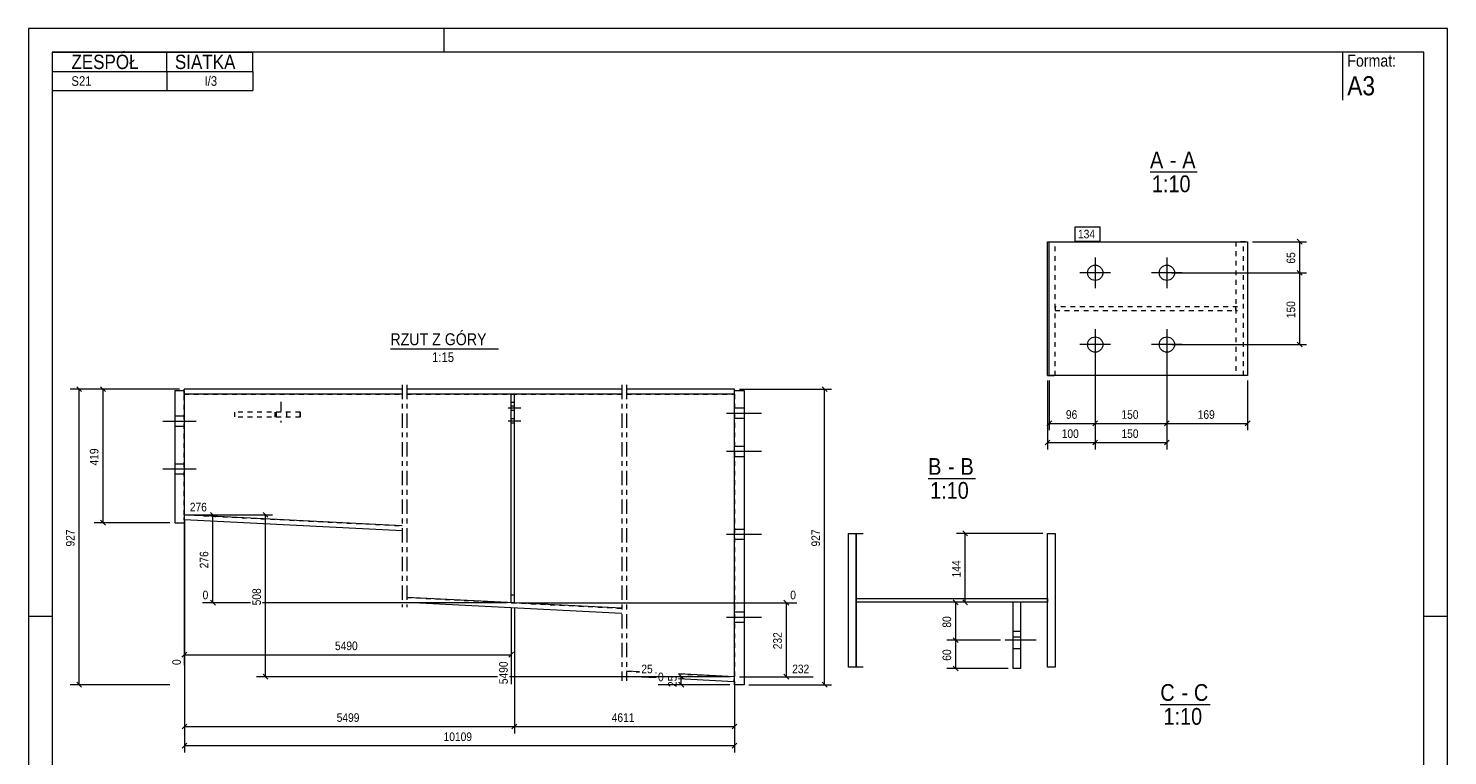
# Model space of a CAD drawing. Header units: millimetres. Extents: x 0 to 297, y 0 to 420.
# Tile 2 of 2: x 0 to 297, y 268 to 420. Entities that reach past the tile are written whole.
import ezdxf

# ---------------------------------------------------------------- set-up
doc = ezdxf.new("R2010")
doc.units = ezdxf.units.MM
for name, pattern in [('XKITLINE00', [0]), ('XKITLINE01', [4, 1, -1, 1, -1]), ('XKITLINE02', [4, 2, -2]), ('XKITLINE03', [6, 3, -1, 1, -1])]:
    doc.linetypes.add(name, pattern=pattern)
for name, color, linetype, lineweight in [('Arkusz rysunku', 3, 'Continuous', 0), ('Element', 2, 'Continuous', 0), ('Inny typ obiektu', 7, 'Continuous', 0), ('Wymiar', 4, 'Continuous', 0), ('Znak elementu', 2, 'Continuous', 0), ('Śruba', 3, 'Continuous', 0)]:
    doc.layers.add(name, color=color, linetype=linetype, lineweight=lineweight)
doc.styles.add('ARIAL', font='ARIAL.TTF')

msp = doc.modelspace()

# ---------------------------------------------------------------- linework, layer by layer
at = {"layer": 'Arkusz rysunku', "linetype": 'XKITLINE00', "lineweight": 0}
for p, q in [((297, 420), (0, 420)), ((0, 420), (0, 0)), ((87, 415), (87, 420)), ((297, 0), (297, 420)), ((292, 415), (5, 415)), ((5, 415), (5, 5)), ((292, 5), (292, 415)), ((5, 297), (0, 297)), ((297, 297), (292, 297))]:
    msp.add_line(p, q, dxfattribs=at)
at = {"layer": 'Element', "linetype": 'XKITLINE00', "lineweight": 0}
for p, q in [((213.26, 375.4), (213.65, 375.4)), ((213.26, 347.4), (213.26, 375.4)), ((213.65, 347.4), (213.65, 375.4)), ((213.65, 375.4), (255.15, 375.4)), ((255.15, 375.4), (255.15, 347.4)), ((32.62, 343.5), (32.62, 344.57)), ((78.2, 344.57), (32.62, 344.57)), ((124.2, 344.57), (79.2, 344.57)), ((147.78, 344.57), (125.2, 344.57)), ((147.78, 343.5), (147.78, 344.57)), ((213.26, 347.4), (213.65, 347.4)), ((255.15, 347.4), (213.65, 347.4)), ((30.62, 344.3), (32.62, 344.3)), ((30.62, 344.3), (30.62, 316.63)), ((32.62, 344.3), (32.62, 316.63)), ((78.2, 343.5), (32.62, 343.5)), ((124.2, 343.5), (79.2, 343.5)), ((101.04, 299.9), (101.04, 343.5)), ((101.7, 343.5), (101.04, 343.5)), ((101.7, 299.9), (101.7, 343.5)), ((147.78, 343.5), (125.2, 343.5)), ((147.78, 282.77), (147.78, 344.3)), ((147.78, 344.3), (149.78, 344.3)), ((149.78, 344.3), (149.78, 282.77)), ((32.62, 317.21), (32.67, 318.28)), ((32.62, 318.28), (32.67, 318.28)), ((78.2, 315.99), (32.67, 318.28)), ((30.62, 316.63), (32.62, 316.63)), ((78.2, 314.92), (32.62, 317.21)), ((171.62, 286.4), (171.62, 314.4)), ((171.62, 314.4), (174.66, 314.4)), ((171.62, 314.4), (173.22, 314.4)), ((171.62, 286.4), (171.62, 314.4)), ((173.22, 286.4), (173.22, 314.4)), ((173.22, 314.4), (173.22, 286.4)), ((213.26, 314.4), (214.86, 314.4)), ((213.26, 286.4), (213.26, 314.4)), ((213.26, 314.4), (214.86, 314.4)), ((213.26, 286.4), (213.26, 314.4)), ((214.86, 314.4), (214.86, 286.4)), ((214.86, 314.4), (214.86, 286.4)), ((124.2, 298.74), (79.2, 301)), ((173.22, 300), (173.22, 300.8)), ((173.22, 300.8), (213.26, 300.8)), ((173.22, 300.8), (213.26, 300.8)), ((173.22, 300), (173.22, 300.8)), ((213.26, 300), (173.22, 300)), ((213.26, 300), (173.22, 300)), ((206.06, 286.14), (206.06, 300)), ((207.66, 286.14), (207.66, 300)), ((213.26, 300.8), (213.26, 300)), ((213.26, 300.8), (213.26, 300)), ((124.2, 297.67), (79.2, 299.93)), ((101.7, 299.9), (101.04, 299.9)), ((206.06, 292.74), (207.66, 292.74)), ((127.91, 285.43), (125.2, 285.57)), ((131.4, 285.26), (131.3, 285.26)), ((133.5, 285.15), (133.46, 285.15)), ((174.66, 286.4), (171.62, 286.4)), ((173.22, 286.4), (171.62, 286.4)), ((207.66, 286.14), (206.06, 286.14)), ((214.86, 286.4), (213.26, 286.4)), ((214.86, 286.4), (213.26, 286.4)), ((131.4, 284.19), (125.2, 284.5)), ((133.5, 284.08), (133.46, 284.09)), ((147.78, 284.44), (136.02, 285.03)), ((147.73, 283.37), (136.02, 283.96)), ((147.73, 283.37), (147.78, 284.44)), ((149.78, 282.77), (147.78, 282.77))]:
    msp.add_line(p, q, dxfattribs=at)
at = {"layer": 'Element', "linetype": 'XKITLINE01', "lineweight": 0}
for p, q in [((213.65, 375.4), (214.86, 375.4)), ((214.86, 347.4), (214.86, 375.4)), ((254.66, 375.4), (252.69, 375.4)), ((252.69, 375.4), (252.69, 347.4)), ((254.28, 347.4), (254.28, 375.4)), ((253.06, 361.8), (214.86, 361.8)), ((214.86, 361.8), (214.86, 361)), ((214.86, 361), (253.06, 361)), ((252.68, 361), (252.68, 361.8)), ((213.65, 347.4), (214.86, 347.4)), ((254.66, 347.4), (252.69, 347.4)), ((32.62, 318.28), (32.62, 343.5)), ((32.62, 343.5), (78.2, 343.5)), ((79.2, 343.5), (124.2, 343.5)), ((101.7, 343.5), (101.04, 343.5)), ((101.04, 299.9), (101.04, 343.5)), ((101.04, 341.83), (101.7, 341.83)), ((101.04, 341.83), (101.7, 341.83)), ((101.7, 299.9), (101.7, 343.5)), ((125.2, 343.5), (147.78, 343.5)), ((147.78, 343.5), (147.78, 284.44)), ((56.87, 339.77), (43.15, 339.77)), ((43.15, 339.77), (43.15, 338.7)), ((56.87, 338.7), (43.15, 338.7)), ((51.86, 339.77), (51.86, 338.7)), ((56.87, 339.77), (56.87, 338.7)), ((56.87, 338.7), (56.87, 339.77)), ((32.67, 318.28), (78.2, 315.99)), ((79.2, 301), (124.2, 298.74)), ((101.04, 301.57), (101.7, 301.57)), ((101.04, 301.57), (101.7, 301.57)), ((207.66, 300), (206.06, 300)), ((101.04, 299.9), (101.7, 299.9)), ((125.2, 285.57), (127.91, 285.43)), ((131.3, 285.26), (131.4, 285.26)), ((133.46, 285.15), (133.5, 285.15)), ((136.02, 285.03), (147.78, 284.44))]:
    msp.add_line(p, q, dxfattribs=at)
at = {"layer": 'Element', "linetype": 'XKITLINE03', "lineweight": 0}
for p, q in [((78.2, 345.5), (78.2, 299)), ((79.2, 345.5), (79.2, 299)), ((124.2, 345.5), (124.2, 283.57)), ((125.2, 345.5), (125.2, 283.57))]:
    msp.add_line(p, q, dxfattribs=at)
at = {"layer": 'Inny typ obiektu', "linetype": 'XKITLINE00', "lineweight": 0}
for p, q in [((5, 415), (47, 415)), ((5, 415), (5, 411)), ((29, 411), (29, 415)), ((47, 411), (47, 415)), ((275, 415), (275, 405)), ((5, 411), (47, 411)), ((5, 411), (5, 407)), ((29, 411), (29, 407)), ((47, 411), (47, 407)), ((5, 407), (47, 407)), ((234.72, 390), (244.6, 390)), ((75.76, 353), (98.36, 353)), ((188.3, 325.9), (198.18, 325.9)), ((236.88, 278.64), (247.28, 278.64))]:
    msp.add_line(p, q, dxfattribs=at)
at = {"layer": 'Wymiar', "linetype": 'XKITLINE00', "lineweight": 0}
for p, q in [((256.15, 375.4), (267.5, 375.4)), ((265.55, 375.91), (266.56, 374.89)), ((266.06, 368.9), (266.06, 375.4)), ((239.26, 368.9), (267.5, 368.9)), ((239.26, 368.9), (267.5, 368.9)), ((265.55, 369.41), (266.56, 368.39)), ((265.55, 369.41), (266.56, 368.39)), ((266.06, 353.9), (266.06, 368.9)), ((239.26, 353.9), (267.5, 353.9)), ((265.55, 354.41), (266.56, 353.39)), ((223.26, 352.9), (223.26, 331.96)), ((223.26, 352.9), (223.26, 331.96)), ((223.26, 352.9), (223.26, 335.96)), ((223.26, 352.9), (223.26, 335.96)), ((238.26, 352.9), (238.26, 331.96)), ((238.26, 352.9), (238.26, 335.96)), ((238.26, 352.9), (238.26, 335.96)), ((29.62, 344.57), (8.76, 344.57)), ((10.11, 345.08), (11.13, 344.06)), ((10.62, 282.77), (10.62, 344.57)), ((31.62, 344.57), (13.76, 344.57)), ((15.11, 345.08), (16.13, 344.06)), ((15.62, 316.63), (15.62, 344.57)), ((148.78, 344.57), (168.06, 344.57)), ((166.11, 345.08), (167.13, 344.06)), ((166.62, 282.77), (166.62, 344.57)), ((213.26, 346.4), (213.26, 331.96)), ((213.65, 346.4), (213.65, 335.96)), ((255.15, 346.4), (255.15, 335.96)), ((32.62, 342.5), (32.62, 286.88)), ((214.16, 337.91), (213.14, 336.89)), ((213.65, 337.4), (223.26, 337.4)), ((223.76, 337.91), (222.75, 336.89)), ((223.76, 337.91), (222.75, 336.89)), ((223.26, 337.4), (238.26, 337.4)), ((238.76, 337.91), (237.75, 336.89)), ((238.76, 337.91), (237.75, 336.89)), ((238.26, 337.4), (255.15, 337.4)), ((255.66, 337.91), (254.64, 336.89)), ((213.76, 333.91), (212.75, 332.89)), ((213.26, 333.4), (223.26, 333.4)), ((223.76, 333.91), (222.75, 332.89)), ((223.76, 333.91), (222.75, 332.89)), ((223.26, 333.4), (238.26, 333.4)), ((238.76, 333.91), (237.75, 332.89)), ((33.67, 318.28), (51.06, 318.28)), ((33.67, 318.28), (40.06, 318.28)), ((38.11, 318.79), (39.13, 317.77)), ((38.62, 299.9), (38.62, 318.28)), ((49.11, 318.79), (50.13, 317.77)), ((49.62, 284.44), (49.62, 318.28)), ((29.62, 316.63), (13.76, 316.63)), ((15.11, 317.14), (16.13, 316.13)), ((32.67, 317.28), (32.67, 268.59)), ((32.67, 317.28), (32.67, 272.59)), ((195.55, 314.91), (196.56, 313.89)), ((212.26, 314.4), (194.2, 314.4)), ((196.06, 300), (196.06, 314.4)), ((38.11, 300.41), (39.13, 299.39)), ((158.11, 300.41), (159.13, 299.39)), ((205.06, 300), (192.2, 300)), ((193.55, 300.51), (194.56, 299.49)), ((194.06, 292.07), (194.06, 300)), ((205.06, 300), (194.2, 300)), ((195.55, 300.51), (196.56, 299.49)), ((46.5, 299.9), (36.46, 299.9)), ((100.04, 299.9), (49.02, 299.9)), ((101.04, 298.9), (101.04, 282.87)), ((101.7, 298.9), (101.7, 272.59)), ((101.7, 298.9), (101.7, 272.59)), ((102.7, 299.9), (160.78, 299.9)), ((158.62, 284.44), (158.62, 299.9)), ((203.41, 292.07), (192.2, 292.07)), ((203.41, 292.07), (192.2, 292.07)), ((193.55, 292.58), (194.56, 291.56)), ((193.55, 292.58), (194.56, 291.56)), ((194.06, 286.14), (194.06, 292.07)), ((33.13, 289.54), (32.11, 288.52)), ((32.62, 289.03), (101.04, 289.03)), ((101.55, 289.54), (100.53, 288.52)), ((205.06, 286.14), (192.2, 286.14)), ((193.55, 286.65), (194.56, 285.63)), ((29.62, 282.77), (8.76, 282.77)), ((10.11, 283.28), (11.13, 282.26)), ((98.16, 284.44), (47.76, 284.44)), ((49.11, 284.94), (50.13, 283.93)), ((131.4, 284.44), (100.68, 284.44)), ((146.78, 284.44), (128.27, 284.44)), ((146.78, 282.77), (131.76, 282.77)), ((133.5, 284.44), (133.46, 284.44)), ((146.78, 284.44), (136.02, 284.44)), ((136.11, 284.94), (137.13, 283.93)), ((136.11, 283.28), (137.13, 282.26)), ((136.62, 282.77), (136.62, 284.44)), ((147.78, 283.44), (147.78, 272.59)), ((148.78, 284.44), (164.24, 284.44)), ((150.78, 282.77), (168.06, 282.77)), ((158.11, 284.94), (159.13, 283.93)), ((166.11, 283.28), (167.13, 282.26)), ((147.78, 281.77), (147.78, 268.59)), ((33.18, 274.54), (32.16, 273.52)), ((32.67, 274.03), (101.7, 274.03)), ((102.21, 274.54), (101.19, 273.52)), ((102.21, 274.54), (101.19, 273.52)), ((101.7, 274.03), (147.78, 274.03)), ((148.29, 274.54), (147.27, 273.52)), ((33.18, 270.54), (32.16, 269.52)), ((148.29, 270.54), (147.27, 269.52)), ((32.67, 270.03), (147.78, 270.03))]:
    msp.add_line(p, q, dxfattribs=at)
at = {"layer": 'Znak elementu', "linetype": 'XKITLINE00', "lineweight": 0}
for p, q in [((219.05, 378.5), (224.26, 378.5)), ((219.05, 375.5), (219.05, 378.5)), ((224.26, 375.5), (224.26, 378.5)), ((219.05, 375.5), (224.26, 375.5))]:
    msp.add_line(p, q, dxfattribs=at)
at = {"layer": 'Śruba', "linetype": 'XKITLINE00', "lineweight": 0}
for p, q in [((223.26, 372.1), (223.26, 365.7)), ((238.26, 372.1), (238.26, 365.7)), ((226.46, 368.9), (220.06, 368.9)), ((241.46, 368.9), (235.06, 368.9)), ((223.26, 357.1), (223.26, 350.7)), ((238.26, 357.1), (238.26, 350.7)), ((226.46, 353.9), (220.06, 353.9)), ((241.46, 353.9), (235.06, 353.9)), ((30.62, 338.97), (32.62, 338.97)), ((30.62, 338.97), (32.62, 338.97)), ((103.04, 340.57), (100.37, 340.57)), ((101.7, 341.03), (101.04, 341.03)), ((101.7, 340.1), (101.04, 340.1)), ((153.45, 339.5), (146.12, 339.5)), ((153.45, 339.5), (146.12, 339.5)), ((149.78, 340.57), (147.78, 340.57)), ((149.78, 340.57), (147.78, 340.57)), ((28.15, 337.9), (35.09, 337.9)), ((28.15, 337.9), (35.09, 337.9)), ((30.62, 336.83), (32.62, 336.83)), ((30.62, 336.83), (32.62, 336.83)), ((103.04, 337.9), (100.37, 337.9)), ((101.7, 338.37), (101.04, 338.37)), ((101.7, 337.43), (101.04, 337.43)), ((149.78, 338.43), (147.78, 338.43)), ((149.78, 338.43), (147.78, 338.43)), ((153.45, 331.5), (146.12, 331.5)), ((153.45, 331.5), (146.12, 331.5)), ((149.78, 332.57), (147.78, 332.57)), ((149.78, 332.57), (147.78, 332.57)), ((149.78, 330.43), (147.78, 330.43)), ((149.78, 330.43), (147.78, 330.43)), ((28.15, 327.9), (35.09, 327.9)), ((28.15, 327.9), (35.09, 327.9)), ((30.62, 328.97), (32.62, 328.97)), ((30.62, 328.97), (32.62, 328.97)), ((30.62, 326.83), (32.62, 326.83)), ((30.62, 326.83), (32.62, 326.83)), ((149.78, 315.23), (147.78, 315.23)), ((149.78, 315.23), (147.78, 315.23)), ((153.45, 314.17), (146.12, 314.17)), ((153.45, 314.17), (146.12, 314.17)), ((149.78, 313.1), (147.78, 313.1)), ((149.78, 313.1), (147.78, 313.1)), ((149.78, 297.9), (147.78, 297.9)), ((149.78, 297.9), (147.78, 297.9)), ((153.45, 296.83), (146.12, 296.83)), ((153.45, 296.83), (146.12, 296.83)), ((149.78, 295.77), (147.78, 295.77)), ((149.78, 295.77), (147.78, 295.77)), ((210.91, 292.07), (204.41, 292.07)), ((207.66, 293.91), (206.06, 293.91)), ((207.66, 290.24), (206.06, 290.24))]:
    msp.add_line(p, q, dxfattribs=at)
at = {"layer": 'Śruba', "linetype": 'XKITLINE02', "lineweight": 0}
for p, q in [((52.82, 341.93), (52.82, 337.6)), ((51.6, 339.77), (51.6, 338.7)), ((54.05, 339.77), (54.05, 338.7)), ((103.04, 340.57), (100.37, 340.57)), ((101.7, 341.03), (101.04, 341.03)), ((101.7, 340.1), (101.04, 340.1)), ((103.04, 337.9), (100.37, 337.9)), ((101.7, 338.37), (101.04, 338.37)), ((101.7, 337.43), (101.04, 337.43))]:
    msp.add_line(p, q, dxfattribs=at)
at = {"layer": 'Śruba', "linetype": 'XKITLINE00', "lineweight": 0}
for centre in [(223.26, 368.9), (238.26, 368.9), (223.26, 353.9), (238.26, 353.9)]:
    msp.add_circle(centre, 1.6, dxfattribs=at)

# ---------------------------------------------------------------- texts
at = {"layer": 'Inny typ obiektu', "style": 'ARIAL', "width": 0.85}
for s, height, p in [('ZESPÓŁ', 3, (9, 411.5)), ('SIATKA', 3, (30.66, 411.5)), ('Format:', 2.5, (276, 412)), ('S21', 2, (9, 408)), ('I/3', 2, (36.85, 408)), ('A3', 4, (276, 406)), ('A', 3.5, (234.72, 390.75)), ('-', 3.5, (238.88, 390.75)), ('A', 3.5, (241.48, 390.75)), ('1:10', 3.5, (235.11, 385.75)), ('RZUT Z GÓRY', 2.5, (75.76, 353.75)), ('1:15', 2, (84.46, 350.25)), ('B', 3.5, (188.3, 326.65)), ('B', 3.5, (195.06, 326.65)), ('-', 3.5, (192.46, 326.65)), ('1:10', 3.5, (188.7, 321.65)), ('C', 3.5, (236.88, 279.39)), ('C', 3.5, (243.91, 279.39)), ('-', 3.5, (241.3, 279.39)), ('1:10', 3.5, (237.54, 274.39))]:
    msp.add_text(s, height=height, dxfattribs=at).set_placement(p)
at = {"layer": 'Wymiar', "style": 'ARIAL', "width": 0.85}
for s, p in [('65', (265.1, 370.81)), ('150', (265.1, 359.4)), ('419', (14.66, 328.6)), ('927', (9.66, 311.66)), ('927', (165.66, 311.66)), ('276', (37.66, 307.09)), ('144', (195.1, 305.2)), ('508', (48.66, 299.35)), ('80', (193.1, 294.7)), ('232', (157.66, 290.17)), ('60', (193.1, 287.77)), ('0', (31.9, 286.88)), ('5490', (100.32, 282.87)), ('25', (135.66, 282.27))]:
    msp.add_text(s, height=1.8, rotation=90.0002, dxfattribs=at).set_placement(p)
for s, p in [('96', (217.12, 338.36)), ('150', (228.75, 338.36)), ('169', (244.7, 338.36)), ('100', (216.25, 334.36)), ('150', (228.75, 334.36)), ('276', (33.79, 319)), ('0', (36.46, 300.62)), ('0', (159.44, 300.62)), ('5490', (64.16, 289.99)), ('25', (128.27, 285.16)), ('0', (131.76, 283.49)), ('232', (159.84, 285.16)), ('5499', (64.52, 274.99)), ('4611', (122.07, 274.99)), ('10109', (86.89, 270.99))]:
    msp.add_text(s, height=1.8, dxfattribs=at).set_placement(p)
at = {"layer": 'Znak elementu', "style": 'ARIAL', "width": 0.85}
msp.add_text('134', height=1.8, dxfattribs=at).set_placement((219.65, 376.1))

doc.saveas('drawing.dxf')
